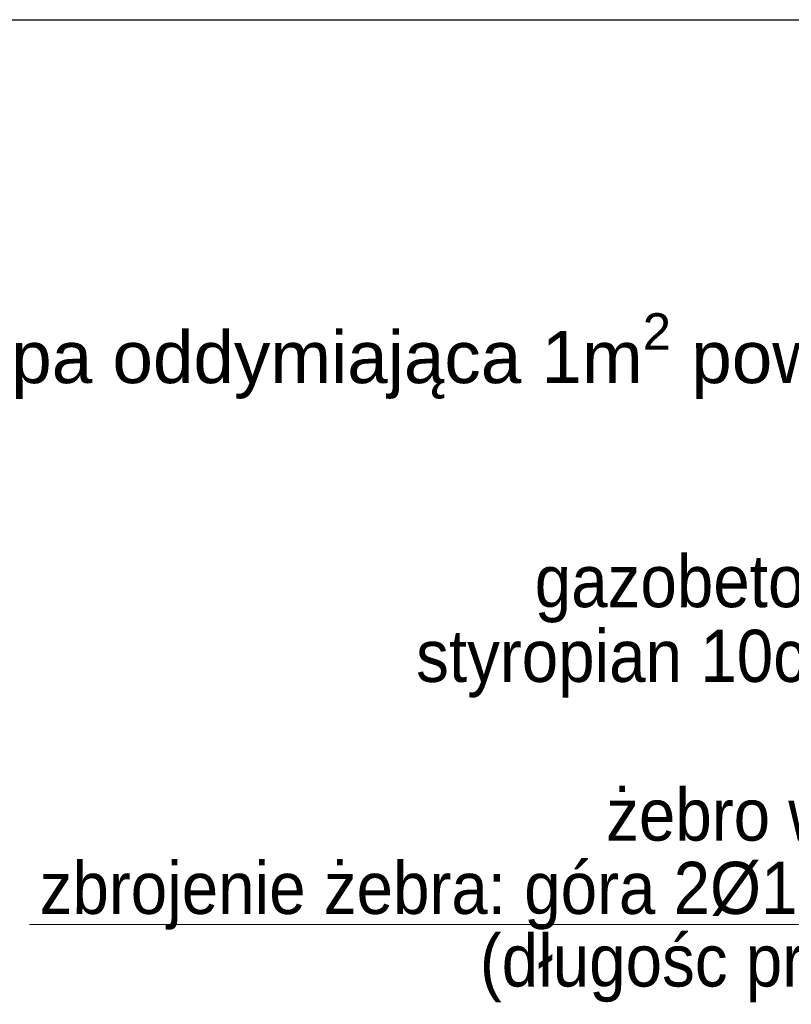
# Model space of a CAD drawing. Header units: millimetres. Extents: x 2341 to 31069, y -7915 to 10644.
# Tile 54 of 105: x 9911 to 10207, y 10266 to 10644. Entities that reach past the tile are written whole.
import ezdxf
from ezdxf import colors
from ezdxf.entities.mleader import LeaderData, LeaderLine
from ezdxf.math import Vec2, Vec3

# ---------------------------------------------------------------- set-up
doc = ezdxf.new("R2010")
doc.units = ezdxf.units.MM
doc.layers.add('opisy', color=5, linetype='Continuous', lineweight=5)
doc.layers.add('ściany nośne', color=1, linetype='Continuous', lineweight=25)
doc.styles.get("Standard").update_dxf_attribs({"font": 'ARIAL.TTF'})

msp = doc.modelspace()

# ---------------------------------------------------------------- linework, layer by layer
at = {"layer": 'opisy'}
msp.add_line((9914.57, 10296.93), (10473.11, 10296.93), dxfattribs=at)
at = {"layer": 'ściany nośne', "color": 0}
msp.add_line((9271.03, 10643.82), (13371.03, 10643.82), dxfattribs=at)

# ---------------------------------------------------------------- texts
at = {"layer": 'opisy', "width": 0.9}
for s, p in [('gazobeton 12cm', (10108.39, 10418.59)), ('styropian 10cm+tynk', (10062.89, 10389.93))]:
    msp.add_text(s, height=20, dxfattribs=at).set_placement(p)
at = {"layer": 'opisy', "lineweight": 15, "width": 0.9}
for s, p in [('żebro wzmacniajace', (10135.79, 10329.08)), ('zbrojenie żebra: góra 2%%C12 i dołem 3%%C12 ', (9918.47, 10300.98)), ('(długośc prętów l=200cm)', (10087.34, 10273.16))]:
    msp.add_text(s, height=20, dxfattribs=at).set_placement(p)

# ---------------------------------------------------------------- leaders
at = {"layer": 'opisy'}
ml = msp.add_multileader_mtext('Standard', dxfattribs=at)
ml.set_content('\\A1;Klapa oddymiająca 1m{\\H0.7x;\\S2^ ;} powierzchni czynnej')
ml.set_leader_properties()
ml.build(insert=Vec2(0, 0))
ml.multileader.update_dxf_attribs({"arrow_head_size": 6})
ctx = ml.context
ctx.base_point, ctx.char_height, ctx.arrow_head_size, ctx.plane_origin = Vec3(9869.65, 10518.3), 20, 6, Vec3(10487.67, 10478.14)
ctx.text_align_type = 2
notes = []
notes.append((ctx, [(0, (1, 1, 0), (10428.44, 10518.3), (-1, 0), 8, [(0, [(10499.59, 10445.78)], 0, [])])]))
ctx.mtext.insert, ctx.mtext.alignment, ctx.mtext.flow_direction = Vec3(10418.44, 10531.28), 3, 5
for ctx, leaders in notes:
    for number, flags, end, landing, length, lines in leaders:
        leader = LeaderData()
        leader.index, (leader.has_last_leader_line, leader.has_dogleg_vector, leader.attachment_direction) = number, flags
        leader.last_leader_point, leader.dogleg_vector, leader.dogleg_length = Vec3(end), Vec3(landing), length
        for number, points, colour, breaks in lines:
            line = LeaderLine()
            line.index, line.vertices, line.color, line.breaks = number, Vec3.list(points), colors.encode_raw_color(colour), breaks
            leader.lines.append(line)
        ctx.leaders.append(leader)

doc.saveas('drawing.dxf')
